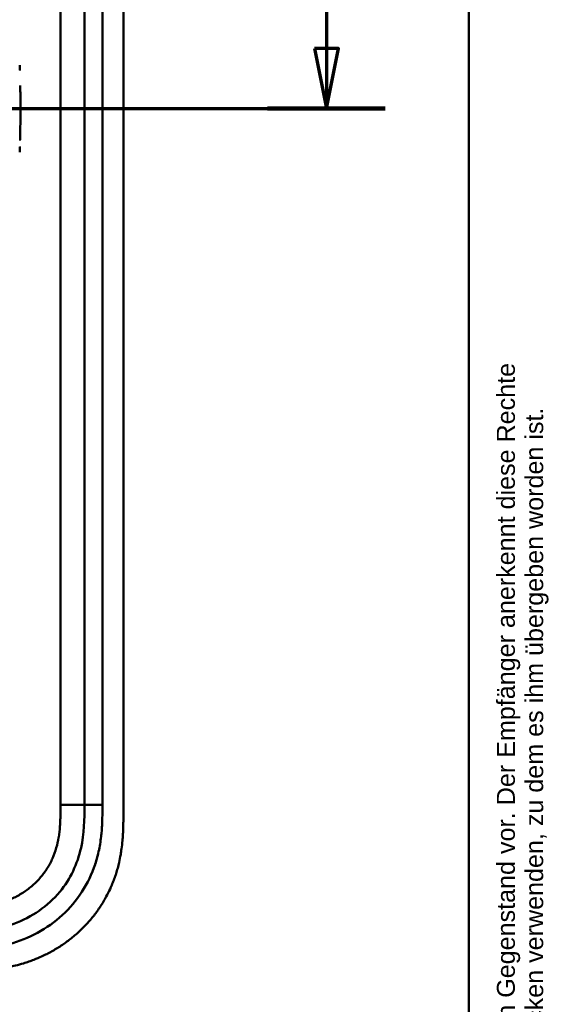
# Model space of a CAD drawing. Header units: millimetres. Extents: x 20 to 833, y 20 to 574.
# Tile 14 of 15: x 745 to 833, y 261 to 425. Entities that reach past the tile are written whole.
import ezdxf
from ezdxf.enums import TextEntityAlignment as Align

# ---------------------------------------------------------------- set-up
doc = ezdxf.new("R2010")
doc.units = ezdxf.units.MM
doc.header["$LTSCALE"] = 2
for name, color, linetype, lineweight in [('Schnittansichtslinien(DIN)', 7, 'Continuous', 70), ('Sichtbare Kanten(DIN)', 7, 'Continuous', 50), ('Sichtbare tangentiale Kanten(DIN)', 7, 'Continuous', 50), ('Skizziergeometrie(DIN)', 7, 'Continuous', 50), ('Symbole(DIN)', 7, 'Continuous', 25)]:
    doc.layers.add(name, color=color, linetype=linetype, lineweight=lineweight)
doc.styles.add('Aktuell-DIN', font='arial.ttf')
doc.styles.add('Textstil10', font='arial.ttf')
doc.styles.add('Textstil41', font='arial.ttf', dxfattribs={"width": 0.8})
doc.styles.add('Textstil83', font='arial.ttf', dxfattribs={"width": 0.8})

# ---------------------------------------------------------------- blocks, each defined once
blk = doc.blocks.new('Ränder Standardrahmen')
at = {"layer": 'Skizziergeometrie(DIN)', "flags": 128}
blk.add_lwpolyline([(10, 10), (10, 287), (410, 287), (410, 10), (10, 10)], dxfattribs=at)
blk = doc.blocks.new('Schriftfelder Heusser')
at = {"layer": 'Symbole(DIN)', "color": 7, "insert": (293.332, 191.695), "char_height": 1.5, "width": 182.3003, "attachment_point": 1, "rotation": 90, "line_spacing_factor": 0.944221, "style": 'Aktuell-DIN'}
blk.add_mtext('\\fArial|b0|i0;\\H1.5000;Die Schlossfabrik Heusser AG ist Eigentümerin dieses Dokumentes und behält sich alle Rechte an diesem und dem dargestellten Gegenstand vor. Der Empfänger anerkennt diese Rechte\\Pund wird das Dokument nicht ohne schriftliche Ermächtigung der Eigentümerin Dritten zugänglich machen oder zu anderen Zwecken verwenden, zu dem es ihm übergeben worden ist.\\P ', dxfattribs=at)
at = {"layer": 'Symbole(DIN)', "color": 179, "true_color": 0x262659, "style": 'Textstil10'}
blk.add_attdef('ERSTELLUNGSDATUM_001', (217.23, 218.291), '', height=2, dxfattribs=at)
at = {"layer": 'Symbole(DIN)', "color": 179, "true_color": 0x262659}
for tag, height, style, p in [('AUTOR', 2.489, 'Aktuell-DIN', (240.035, 219.263)), ('KONTROLLDATUM', 2, 'Textstil10', (217.417, 215.038)), ('KONTROLLIERT_VON', 2, 'Textstil10', (239.981, 215.054))]:
    blk.add_attdef(tag, text='', height=height, dxfattribs=dict(at, style=style)).set_placement(p, align=Align.MIDDLE_LEFT)
at = {"layer": 'Symbole(DIN)', "color": 7, "style": 'Textstil83', "width": 0.8}
blk.add_attdef('Anfänglicher_Ansichtsmaßstab_001', (281.568, 213.345), '', height=2.3, dxfattribs=at)
at = {"layer": 'Symbole(DIN)', "color": 179, "true_color": 0x262659, "style": 'Textstil10'}
blk.add_attdef('PROJEKT', text='', height=2, dxfattribs=at).set_placement((217.773, 209.719), align=Align.BOTTOM_LEFT)
at = {"layer": 'Symbole(DIN)', "color": 7, "style": 'Textstil41', "width": 0.8}
blk.add_attdef('STATUS', text='', height=5, dxfattribs=at).set_placement((284.526, 195.865), align=Align.MIDDLE_CENTER)
blk = doc.blocks.new('2DTransSchnitt0')
at = {"layer": 'Schnittansichtslinien(DIN)', "linetype": 'Continuous'}
for p, q in [((398.11, 216.306), (398.11, 210.162)), ((397.11, 210.162), (398.11, 205.162)), ((399.11, 210.162), (397.11, 210.162)), ((398.11, 210.162), (398.11, 205.162)), ((398.11, 205.162), (399.11, 210.162)), ((254.294, 205.162), (403.027, 205.162))]:
    blk.add_line(p, q, dxfattribs=at)
at = {"layer": 'Schnittansichtslinien(DIN)', "linetype": 'Continuous', "lineweight": 140}
blk.add_line((393.194, 205.162), (403.027, 205.162), dxfattribs=at)
at = {"layer": 'Schnittansichtslinien(DIN)', "linetype": 'Continuous', "flags": 128}
blk.add_lwpolyline([(397.11, 210.162), (398.11, 205.162), (399.11, 210.162), (397.11, 210.162)], dxfattribs=at)
at = {"layer": 'Schnittansichtslinien(DIN)'}
blk.add_solid([(397.11, 210.162), (398.11, 205.162), (399.11, 210.162), (397.11, 210.162)], dxfattribs=at)

msp = doc.modelspace()

# ---------------------------------------------------------------- linework, layer by layer
at = {"layer": 'Sichtbare Kanten(DIN)'}
for p, q in [((755.855, 483.537), (755.855, 294.105)), ((762.355, 293.106), (762.355, 484.537))]:
    msp.add_line(p, q, dxfattribs=at)
for points, knots in [([(745.055, 417.587), (745.055, 417.587), (745.055, 417.587), (745.055, 417.586), (745.055, 417.586), (745.055, 417.586), (745.055, 417.585), (745.055, 417.584), (745.055, 417.583), (745.055, 417.578), (745.056, 417.574), (745.056, 417.56), (745.056, 417.549), (745.058, 417.506), (745.059, 417.473), (745.063, 417.344), (745.066, 417.247), (745.072, 417.077), (745.074, 417.004), (745.078, 416.877), (745.08, 416.822), (745.081, 416.763), (745.082, 416.758), (745.082, 416.749), (745.082, 416.745), (745.082, 416.74), (745.082, 416.74), (745.082, 416.738), (745.082, 416.738), (745.082, 416.737), (745.082, 416.737), (745.082, 416.737), (745.082, 416.737), (745.082, 416.737)], [0, 0, 0, 0, 0.0000685, 0.0000685, 0.000108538, 0.000108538, 0.000228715, 0.000228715, 0.000589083, 0.000589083, 0.00166957, 0.00166957, 0.004910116, 0.004910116, 0.014630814, 0.014630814, 0.043792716, 0.043792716, 0.065662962, 0.065662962, 0.08206584, 0.08206584, 0.083603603, 0.083603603, 0.084757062, 0.084757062, 0.084973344, 0.084973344, 0.085135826, 0.085135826, 0.085162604, 0.085162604, 0.08517595, 0.08517595, 0.08517595, 0.08517595]), ([(745.166, 412.63), (745.162, 413.041), (745.156, 413.452), (745.149, 413.865), (745.148, 413.961), (745.146, 414.056), (745.144, 414.152)], [0.93532745, 0.93532745, 0.93532745, 0.93532745, 1.05789587, 1.05789587, 1.05789587, 1.08637381, 1.08637381, 1.08637381, 1.08637381]), ([(745.166, 412.63), (745.166, 412.63), (745.166, 412.629), (745.166, 412.629), (745.166, 412.629), (745.166, 412.628), (745.166, 412.628), (745.166, 412.626), (745.166, 412.625), (745.166, 412.62), (745.166, 412.617), (745.167, 412.602), (745.167, 412.591), (745.167, 412.548), (745.168, 412.516), (745.169, 412.386), (745.17, 412.289), (745.173, 411.9), (745.175, 411.609), (745.177, 411.279), (745.177, 411.241), (745.177, 411.184), (745.177, 411.165), (745.177, 411.137), (745.177, 411.127), (745.177, 411.113), (745.177, 411.108), (745.177, 411.101), (745.177, 411.099), (745.177, 411.095), (745.177, 411.094), (745.177, 411.092), (745.177, 411.092), (745.177, 411.091), (745.177, 411.09), (745.177, 411.09), (745.177, 411.09), (745.177, 411.09), (745.177, 411.09), (745.177, 411.089), (745.177, 411.089), (745.177, 411.089), (745.177, 411.089), (745.177, 411.089)], [0, 0, 0, 0, 0.00007709, 0.00007709, 0.00011709, 0.00011709, 0.0002371, 0.0002371, 0.00059712, 0.00059712, 0.00167714, 0.00167714, 0.00491717, 0.00491717, 0.0146372, 0.0146372, 0.04379722, 0.04379722, 0.13127739, 0.13127739, 0.14267197, 0.14267197, 0.1483693, 0.1483693, 0.15121801, 0.15121801, 0.15264242, 0.15264242, 0.15335469, 0.15335469, 0.15371088, 0.15371088, 0.15388903, 0.15388903, 0.15397816, 0.15397816, 0.15402279, 0.15402279, 0.15404516, 0.15404516, 0.15405641, 0.15405641, 0.15406792, 0.15406792, 0.15406792, 0.15406792]), ([(745.177, 409.564), (745.178, 409.817), (745.179, 410.071), (745.179, 410.324), (745.179, 410.579), (745.178, 410.834), (745.177, 411.089)], [0.62936601, 0.62936601, 0.62936601, 0.62936601, 0.70537642, 0.70537642, 0.70537642, 0.78178643, 0.78178643, 0.78178643, 0.78178643]), ([(745.177, 409.564), (745.177, 409.564), (745.177, 409.563), (745.177, 409.563), (745.177, 409.563), (745.177, 409.562), (745.177, 409.562), (745.177, 409.56), (745.177, 409.559), (745.177, 409.554), (745.177, 409.551), (745.177, 409.536), (745.177, 409.525), (745.177, 409.482), (745.177, 409.45), (745.176, 409.32), (745.176, 409.223), (745.174, 408.834), (745.172, 408.543), (745.168, 408.196), (745.168, 408.142), (745.167, 408.067), (745.167, 408.046), (745.166, 408.025), (745.166, 408.024), (745.166, 408.022), (745.166, 408.022), (745.166, 408.021), (745.166, 408.021), (745.166, 408.02), (745.166, 408.02), (745.166, 408.02), (745.166, 408.02), (745.166, 408.02), (745.166, 408.02), (745.166, 408.02)], [0, 0, 0, 0, 0.00006794, 0.00006794, 0.00010794, 0.00010794, 0.00022795, 0.00022795, 0.00058796, 0.00058796, 0.00166798, 0.00166798, 0.004908, 0.004908, 0.01462802, 0.01462802, 0.04378804, 0.04378804, 0.13126821, 0.13126821, 0.14767072, 0.14767072, 0.15382171, 0.15382171, 0.15411335, 0.15411335, 0.15425925, 0.15425925, 0.15433227, 0.15433227, 0.15436886, 0.15436886, 0.15438723, 0.15438723, 0.15440595, 0.15440595, 0.15440595, 0.15440595]), ([(745.144, 406.498), (745.146, 406.593), (745.148, 406.689), (745.149, 406.784), (745.156, 407.197), (745.162, 407.609), (745.166, 408.02)], [0.32448872, 0.32448872, 0.32448872, 0.32448872, 0.35285696, 0.35285696, 0.35285696, 0.47549945, 0.47549945, 0.47549945, 0.47549945]), ([(745.144, 406.498), (745.144, 406.498), (745.144, 406.498), (745.144, 406.497), (745.144, 406.497), (745.144, 406.497), (745.144, 406.496), (745.144, 406.495), (745.144, 406.494), (745.144, 406.489), (745.144, 406.485), (745.144, 406.471), (745.144, 406.46), (745.143, 406.417), (745.142, 406.384), (745.14, 406.255), (745.138, 406.158), (745.13, 405.769), (745.124, 405.478), (745.116, 405.164), (745.116, 405.142), (745.115, 405.116), (745.115, 405.112), (745.115, 405.104), (745.115, 405.101), (745.115, 405.097), (745.115, 405.097), (745.115, 405.096), (745.115, 405.095), (745.115, 405.095), (745.115, 405.095), (745.115, 405.095)], [0, 0, 0, 0, 0.00003042, 0.00003042, 0.00007044, 0.00007044, 0.00019048, 0.00019048, 0.00055053, 0.00055053, 0.00163057, 0.00163057, 0.00487062, 0.00487062, 0.01459066, 0.01459066, 0.0437507, 0.0437507, 0.13123111, 0.13123111, 0.13788283, 0.13788283, 0.13913003, 0.13913003, 0.14006547, 0.14006547, 0.14024087, 0.14024087, 0.14037254, 0.14037254, 0.14038465, 0.14038465, 0.14038465, 0.14038465]), ([(745.082, 403.911), (745.082, 403.911), (745.082, 403.911), (745.082, 403.911), (745.082, 403.911), (745.082, 403.911), (745.082, 403.91), (745.082, 403.893), (745.081, 403.876), (745.08, 403.836), (745.079, 403.813), (745.075, 403.669), (745.071, 403.547), (745.065, 403.344), (745.062, 403.263), (745.058, 403.155), (745.057, 403.128), (745.056, 403.092), (745.056, 403.083), (745.055, 403.071), (745.055, 403.068), (745.055, 403.064), (745.055, 403.063), (745.055, 403.061), (745.055, 403.061), (745.055, 403.06), (745.055, 403.06), (745.055, 403.06)], [0, 0, 0, 0, 0.000012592, 0.000012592, 0.000034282, 0.000034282, 0.000102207, 0.000102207, 0.005244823, 0.005244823, 0.012100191, 0.012100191, 0.048663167, 0.048663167, 0.073039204, 0.073039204, 0.081164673, 0.081164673, 0.083873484, 0.083873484, 0.084776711, 0.084776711, 0.085077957, 0.085077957, 0.085178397, 0.085178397, 0.085279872, 0.085279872, 0.085279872, 0.085279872]), ([(755.855, 294.105), (755.855, 291.682), (755.807, 289.223), (755.284, 286.881), (754.693, 284.234), (753.51, 281.705), (751.735, 279.566), (749.745, 277.17), (747.056, 275.321), (744.084, 274.231), (741.642, 273.335), (739.026, 272.957), (736.365, 272.859), (735.353, 272.822), (734.334, 272.821), (733.317, 272.821)], [-3.5878945, -3.5878945, -3.5878945, -3.5878945, -2.8456516, -2.8456516, -2.8456516, -2.0068047, -2.0068047, -2.0068047, -1.0667333, -1.0667333, -1.0667333, -0.2941227, -0.2941227, -0.2941227, 0, 0, 0, 0]), ([(734.317, 266.321), (734.914, 266.321), (735.965, 266.322), (737.176, 266.347), (738.089, 266.382), (738.699, 266.415), (739.462, 266.469), (740.072, 266.523), (740.836, 266.607), (741.446, 266.687), (742.361, 266.828), (743.272, 266.998), (744.479, 267.276), (745.375, 267.524), (746.263, 267.805), (746.85, 268.008), (747.721, 268.339), (748.58, 268.702), (749.841, 269.307), (750.931, 269.91), (752.245, 270.743), (753.256, 271.471), (754.464, 272.455), (755.382, 273.299), (756.462, 274.423), (757.27, 275.374), (758.205, 276.623), (758.889, 277.668), (759.582, 278.891), (760.001, 279.73), (760.383, 280.585), (760.62, 281.162), (760.893, 281.893), (761.093, 282.485), (761.319, 283.23), (761.482, 283.831), (761.7, 284.738), (761.883, 285.652), (762.07, 286.877), (762.172, 287.796), (762.248, 288.715), (762.285, 289.327), (762.319, 290.09), (762.337, 290.698), (762.35, 291.455), (762.355, 292.208), (762.355, 292.807), (762.355, 293.106)], [0.00000945, 0.00000945, 0.00000945, 0.00000945, 0.04167564, 0.07292528, 0.08334182, 0.10417491, 0.11459146, 0.13542455, 0.1458411, 0.16667419, 0.17709074, 0.20834038, 0.22917347, 0.26042311, 0.27083965, 0.29167275, 0.30208929, 0.33333893, 0.35417202, 0.39583821, 0.4166713, 0.45833749, 0.47917058, 0.52083676, 0.54166985, 0.58333604, 0.60416913, 0.64583532, 0.66666841, 0.69791805, 0.70833459, 0.72916769, 0.73958423, 0.76041733, 0.77083387, 0.79166696, 0.80208351, 0.83333315, 0.85416624, 0.88541588, 0.89583243, 0.91666552, 0.92708206, 0.94791516, 0.9583317, 0.9791648, 0.99999789, 0.99999789, 0.99999789, 0.99999789])]:
    msp.add_open_spline(points, degree=3, knots=knots, dxfattribs=at)
for points in [[(745.061, 417.426), (745.061, 417.419), (745.061, 417.412), (745.061, 417.404)], [(745.061, 403.222), (745.061, 403.229), (745.061, 403.237), (745.061, 403.245)]]:
    msp.add_open_spline(points, degree=3, dxfattribs=at)
at = {"layer": 'Sichtbare tangentiale Kanten(DIN)'}
for p, q in [((751.855, 294.106), (751.855, 483.537)), ((751.855, 294.106), (755.855, 294.106)), ((755.855, 294.105), (758.855, 294.105))]:
    msp.add_line(p, q, dxfattribs=at)
msp.add_open_spline([(758.855, 294.105), (758.855, 357.249), (758.855, 420.393), (758.855, 483.537)], degree=3, dxfattribs=at)
for points, knots in [([(733.317, 269.822), (733.532, 269.822), (733.748, 269.822), (733.963, 269.822), (734.165, 269.822), (734.366, 269.823), (734.568, 269.824), (734.669, 269.825), (734.77, 269.825), (734.871, 269.826), (735.166, 269.829), (735.461, 269.834), (735.778, 269.841), (735.786, 269.841), (735.794, 269.841), (735.801, 269.842), (736.688, 269.862), (737.485, 269.901), (738.293, 269.968), (738.307, 269.969), (738.322, 269.971), (738.337, 269.972), (739.158, 270.041), (739.986, 270.143), (740.809, 270.282), (740.817, 270.283), (740.826, 270.285), (740.834, 270.286), (741.66, 270.427), (742.481, 270.606), (743.292, 270.829), (743.298, 270.831), (743.304, 270.833), (743.31, 270.835), (744.944, 271.286), (746.54, 271.921), (748.013, 272.72), (749.498, 273.525), (750.911, 274.526), (752.159, 275.671), (753.408, 276.817), (754.533, 278.147), (755.447, 279.562), (756.358, 280.972), (757.103, 282.533), (757.636, 284.14), (757.637, 284.144), (757.638, 284.147), (757.639, 284.151), (757.903, 284.948), (758.12, 285.767), (758.289, 286.59), (758.291, 286.597), (758.292, 286.604), (758.294, 286.611), (758.462, 287.431), (758.585, 288.262), (758.67, 289.085), (758.672, 289.099), (758.673, 289.113), (758.675, 289.127), (758.757, 289.936), (758.804, 290.74), (758.83, 291.608), (758.83, 291.622), (758.831, 291.635), (758.831, 291.648), (758.855, 292.493), (758.855, 293.299), (758.855, 294.105)], [37.4953956, 37.4953956, 37.4953956, 37.4953956, 37.5599869, 37.5599869, 37.5599869, 37.6205127, 37.6205127, 37.6205127, 37.6507756, 37.6507756, 37.6507756, 37.7394301, 37.7394301, 37.7394301, 37.7415642, 37.7415642, 37.7415642, 37.9889156, 37.9889156, 37.9889156, 37.9934173, 37.9934173, 37.9934173, 38.244735, 38.244735, 38.244735, 38.2471853, 38.2471853, 38.2471853, 38.4996214, 38.4996214, 38.4996214, 38.5015831, 38.5015831, 38.5015831, 39.0103267, 39.0103267, 39.0103267, 39.5228845, 39.5228845, 39.5228845, 40.0360406, 40.0360406, 40.0360406, 40.5473013, 40.5473013, 40.5473013, 40.5484434, 40.5484434, 40.5484434, 40.802185, 40.802185, 40.802185, 40.8043063, 40.8043063, 40.8043063, 41.056838, 41.056838, 41.056838, 41.0611339, 41.0611339, 41.0611339, 41.3095794, 41.3095794, 41.3095794, 41.3133935, 41.3133935, 41.3133935, 41.5553404, 41.5553404, 41.5553404, 41.5553404]), ([(733.318, 276.821), (733.478, 276.821), (733.638, 276.821), (733.798, 276.821), (734.244, 276.821), (734.691, 276.823), (735.137, 276.83), (735.366, 276.833), (735.594, 276.838), (735.823, 276.844), (735.899, 276.846), (735.975, 276.848), (736.054, 276.851), (736.364, 276.861), (736.659, 276.874), (736.964, 276.892), (736.972, 276.892), (736.979, 276.892), (736.986, 276.893), (737.604, 276.929), (738.192, 276.981), (738.785, 277.057), (738.794, 277.058), (738.803, 277.059), (738.812, 277.06), (739.413, 277.138), (740.005, 277.239), (740.594, 277.37), (740.6, 277.371), (740.605, 277.372), (740.61, 277.374), (741.21, 277.508), (741.806, 277.674), (742.385, 277.872), (742.389, 277.873), (742.392, 277.875), (742.396, 277.876), (742.982, 278.077), (743.563, 278.315), (744.122, 278.588), (744.681, 278.861), (745.226, 279.171), (745.745, 279.516), (746.265, 279.86), (746.763, 280.241), (747.23, 280.653), (747.701, 281.067), (748.146, 281.519), (748.551, 281.995), (748.956, 282.47), (749.329, 282.978), (749.66, 283.506), (749.989, 284.031), (750.282, 284.585), (750.531, 285.149), (750.778, 285.708), (750.988, 286.291), (751.157, 286.88), (751.158, 286.884), (751.16, 286.888), (751.161, 286.892), (751.327, 287.47), (751.456, 288.057), (751.554, 288.651), (751.555, 288.66), (751.557, 288.669), (751.558, 288.678), (751.655, 289.267), (751.721, 289.856), (751.766, 290.473), (751.767, 290.48), (751.767, 290.488), (751.768, 290.495), (751.79, 290.8), (751.806, 291.094), (751.818, 291.395), (751.831, 291.705), (751.839, 292.014), (751.845, 292.322), (751.855, 292.918), (751.855, 293.513), (751.855, 294.106)], [0, 0, 0, 0, 0.0479858, 0.0479858, 0.0479858, 0.1819298, 0.1819298, 0.1819298, 0.2504934, 0.2504934, 0.2504934, 0.2733476, 0.2733476, 0.2733476, 0.3626026, 0.3626026, 0.3626026, 0.364764, 0.364764, 0.364764, 0.5448188, 0.5448188, 0.5448188, 0.5476273, 0.5476273, 0.5476273, 0.7297695, 0.7297695, 0.7297695, 0.7314186, 0.7314186, 0.7314186, 0.9165357, 0.9165357, 0.9165357, 0.9176198, 0.9176198, 0.9176198, 1.105019, 1.105019, 1.105019, 1.2924815, 1.2924815, 1.2924815, 1.4799649, 1.4799649, 1.4799649, 1.6686716, 1.6686716, 1.6686716, 1.8566391, 1.8566391, 1.8566391, 2.043494, 2.043494, 2.043494, 2.2285728, 2.2285728, 2.2285728, 2.2298948, 2.2298948, 2.2298948, 2.411688, 2.411688, 2.411688, 2.4144058, 2.4144058, 2.4144058, 2.5947492, 2.5947492, 2.5947492, 2.5969419, 2.5969419, 2.5969419, 2.6861851, 2.6861851, 2.6861851, 2.7780299, 2.7780299, 2.7780299, 2.956024, 2.956024, 2.956024, 2.956024])]:
    msp.add_open_spline(points, degree=3, knots=knots, dxfattribs=at)

# ---------------------------------------------------------------- block references
at = {"xscale": 2, "yscale": 2, "zscale": 2}
for name, p in [('Ränder Standardrahmen', (0, 0)), ('Schriftfelder Heusser', (238, -362.833))]:
    msp.add_blockref(name, p, dxfattribs=at)
at = {"layer": 'Schnittansichtslinien(DIN)', "xscale": 2, "yscale": 2, "zscale": 2}
msp.add_blockref('2DTransSchnitt0', (0, 0), dxfattribs=at)

doc.saveas('drawing.dxf')
